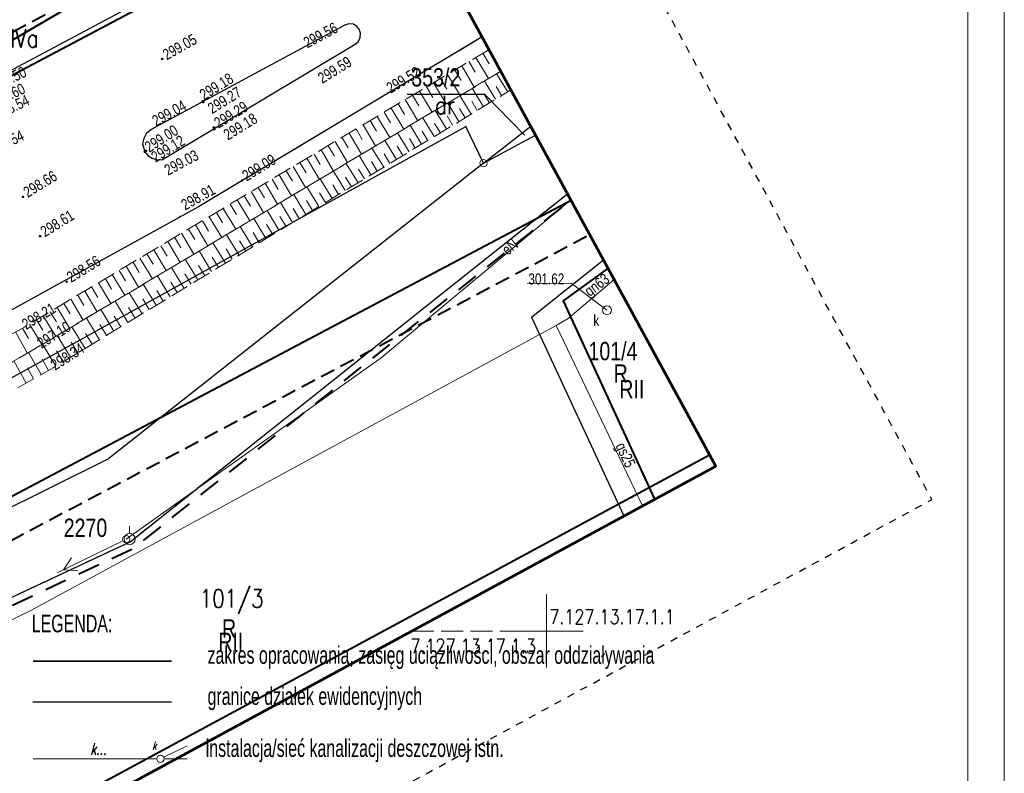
# Model space of a CAD drawing. Header units: metres. Extents: x 7437397 to 7437781, y 5556608 to 5556944.
# Tile 56 of 58: x 7437714 to 7437781, y 5556740 to 5556792. Entities that reach past the tile are written whole.
import ezdxf
from ezdxf.enums import TextEntityAlignment as Align

# ---------------------------------------------------------------- set-up
doc = ezdxf.new("R2010")
doc.units = ezdxf.units.M
doc.header["$MEASUREMENT"] = 0
for name, pattern in [('314-500', [2.5, 2, -0.5]), ('BUBZ01-500', [1.75, 1.25, -0.5]), ('EGBO02-500', [2.5, 1.5, -1]), ('EGBU01-500', [1, 0.5, -0.5]), ('KTCR02-500', [1.5, 1, -0.5]), ('KTJZ01-500', [2, 1.5, -0.5]), ('PTRW01_01-500', [1, 0.5, -0.5])]:
    doc.linetypes.add(name, pattern=pattern)
doc.layers.get('0').update_dxf_attribs({"color": 250, "lineweight": 5})
for name, color, linetype, lineweight in [('131-Punkt osnowy pomiarowej', 7, 'Continuous', 5), ('131-Punkt osnowy pomiarowej-Atr103', 7, 'Continuous', 5), ('202-Punkt graniczny stabilizowany trwale', 7, 'Continuous', 5), ('203-Punkt załamania granicy działki nie stabilizowany', 7, 'Continuous', 5), ('506-Właz okrągły-SK', 7, 'Continuous', 5), ('510-Podpora jednosłupowa symb.-STPOW', 7, 'Continuous', 5), ('_PROJ_WYMIARY', 7, 'Continuous', 9), ('_PROJ_ZAGOSPODAROWANIE', 7, 'Continuous', 13), ('_TABELKA', 7, 'Continuous', 15), ('AA sieci', 28, 'Continuous', 35), ('BUBZ01', 250, 'Continuous', 5), ('BUIB02_01', 250, 'Continuous', 5), ('BUIB05_01', 250, 'Continuous', 5), ('EGBD03', 250, 'Continuous', 5), ('EGBK02', 250, 'Continuous', 5), ('EGBO02', 250, 'Continuous', 5), ('EGBP04_02', 250, 'Continuous', 5), ('EGBP04_03', 250, 'Continuous', 5), ('EGBU01', 250, 'Continuous', 5), ('KTJZ01', 250, 'Continuous', 5), ('KTKR01', 250, 'Continuous', 5), ('KTOK05_01', 250, 'Continuous', 5), ('MPZP', 250, 'Continuous', 5), ('punkt wysokościowy sztuczny', 7, 'Continuous', 5), ('RTPW01', 250, 'Continuous', 5), ('RTPW02', 250, 'Continuous', 5), ('rzedne dla projektanta', 250, 'Continuous', 5), ('SUPE', 250, 'Continuous', 5), ('SUPE04', 250, 'Continuous', 5), ('SUPG_01', 250, 'Continuous', 5), ('SUSM04_01_E', 250, 'Continuous', 5), ('SUUS22_01_K', 250, 'Continuous', 5), ('Warstwa 1', 250, 'Continuous', 5), ('Warstwa 2', 250, 'Continuous', 5), ('Warstwa 3', 250, 'Continuous', 5)]:
    doc.layers.add(name, color=color, linetype=linetype, lineweight=lineweight)
doc.layers.add('PB', color=9, linetype='Continuous')
doc.styles.add('DROGI', font='arial.ttf', dxfattribs={"width": 0.55, "height": 1.25})
doc.styles.add('romans_1', font='romans.shx', dxfattribs={"width": 0.7, "oblique": 14, "height": 0.7})
doc.styles.add('romans_2', font='romans.shx', dxfattribs={"width": 0.7, "oblique": 14, "height": 0.85})
doc.styles.get("Standard").update_dxf_attribs({"font": 'txt.shx', "width": 0.75})
doc.linetypes.add('KTOK05_01-500', pattern='A,3.75,[13,dgnlstyle-rozp_2015.shx,S=0.002778,R=0,X=0,Y=0],3.75', length=7.5)

# ---------------------------------------------------------------- blocks, each defined once
blk = doc.blocks.new('131')
at = {"color": 0, "linetype": 'Continuous', "lineweight": 13, "ltscale": 10}
blk.add_line((0, 3.75), (0, 8.75), dxfattribs=at)
blk.add_circle((0, 0), 3.75, dxfattribs=at)
blk = doc.blocks.new('202')
at = {"layer": '202-Punkt graniczny stabilizowany trwale', "color": 96, "linetype": 'Continuous', "lineweight": 13}
blk.add_circle((0, 0), 2.5, dxfattribs=at)
blk = doc.blocks.new('203')
at = {"layer": '203-Punkt załamania granicy działki nie stabilizowany', "linetype": 'Continuous', "lineweight": 13}
h = blk.add_hatch(color=96, dxfattribs=at)
edge = h.paths.add_edge_path()
edge.add_arc((0, 0), 0.45, 0, 360)
blk = doc.blocks.new('PW02')
at = {"layer": 'punkt wysokościowy sztuczny', "linetype": 'Continuous', "lineweight": 13}
h = blk.add_hatch(color=0, dxfattribs=at)
edge = h.paths.add_edge_path()
edge.add_arc((0, 0), 0.45, 0, 360)
blk = doc.blocks.new('506')
at = {"layer": '506-Właz okrągły-SK', "color": 0, "linetype": 'Continuous', "lineweight": 13}
blk.add_circle((0, 0), 3, dxfattribs=at)
blk = doc.blocks.new('510')
at = {"layer": '510-Podpora jednosłupowa symb.-STPOW', "color": 0, "linetype": 'Continuous', "lineweight": 13}
blk.add_circle((0, 0), 2.5, dxfattribs=at)
blk = doc.blocks.new('SUPE04')
at = {"layer": 'SUPE04', "color": 1, "linetype": 'Continuous', "lineweight": 13}
blk.add_line((5.25, 0), (0.25, 0), dxfattribs=at)
at = {"layer": 'SUPE04', "color": 1, "linetype": 'Continuous', "lineweight": 13, "flags": 128}
blk.add_lwpolyline([(3.9, 0.5), (4.766, 0), (3.9, -0.5)], dxfattribs=at)

msp = doc.modelspace()

# ---------------------------------------------------------------- linework, layer by layer
at = {"layer": '_PROJ_ZAGOSPODAROWANIE', "color": 132, "linetype": '314-500', "true_color": 0x00c1d5, "const_width": 0.1}
msp.add_lwpolyline([(7437724.383, 5556747.94), (7437714.909, 5556747.94)], dxfattribs=at)
at = {"layer": '_TABELKA', "color": 7}
for points in [[(7437781.258, 5556832.776), (7437417.541, 5556832.776), (7437417.541, 5556622.776), (7437781.258, 5556622.776)], [(7437778.758, 5556830.276), (7437420.041, 5556830.276), (7437420.041, 5556625.276), (7437778.758, 5556625.276)]]:
    msp.add_lwpolyline(points, close=True, dxfattribs=at)
at = {"layer": 'AA sieci', "color": 17, "lineweight": 9}
for p, q in [((7437725.448, 5556742.171, 0.262), (7437723.842, 5556741.386, 0.032)), ((7437725.448, 5556742.171, 0.262), (7437723.842, 5556741.386, 0.032)), ((7437714.928, 5556741.276), (7437723.371, 5556741.276)), ((7437714.928, 5556741.276), (7437723.371, 5556741.276)), ((7437723.867, 5556741.276), (7437725.448, 5556741.276)), ((7437723.867, 5556741.276), (7437725.448, 5556741.276))]:
    msp.add_line(p, q, dxfattribs=at)
msp.add_circle((7437723.619, 5556741.276), 0.248, dxfattribs=at)
msp.add_circle((7437723.619, 5556741.276), 0.248, dxfattribs=at)
at = {"layer": 'BUBZ01', "color": 7, "linetype": 'BUBZ01-500', "lineweight": 13, "flags": 128}
for points in [[(7437746.872, 5556788.228), (7437746.063, 5556789.713), (7437714.33, 5556770.76), (7437685.28, 5556754.57), (7437683.59, 5556751.04), (7437715.37, 5556769.47), (7437746.872, 5556788.228)], [(7437747.563, 5556786.957), (7437746.872, 5556788.228), (7437715.37, 5556769.47), (7437683.59, 5556751.04), (7437684.27, 5556749.84), (7437716.3, 5556767.98), (7437747.563, 5556786.957)]]:
    msp.add_lwpolyline(points, close=True, dxfattribs=at)
at = {"layer": 'BUBZ01', "color": 7, "linetype": 'Continuous', "lineweight": 13, "flags": 128}
for points in [[(7437745.65, 5556789.47), (7437746.08, 5556788.74)], [(7437744.2, 5556788.6), (7437745.06, 5556787.15)], [(7437744.68, 5556788.89), (7437745.11, 5556788.16)], [(7437745.16, 5556789.18), (7437746.03, 5556787.73)], [(7437743.23, 5556788.02), (7437744.1, 5556786.58)], [(7437743.72, 5556788.31), (7437744.15, 5556787.59)], [(7437747.34, 5556786.82), (7437746.58, 5556788.06)], [(7437742.27, 5556787.45), (7437743.13, 5556786)], [(7437742.75, 5556787.74), (7437743.18, 5556787.01)], [(7437746.51, 5556786.32), (7437745.76, 5556787.56)], [(7437740.83, 5556786.59), (7437741.26, 5556785.86)], [(7437741.31, 5556786.87), (7437742.17, 5556785.43)], [(7437741.79, 5556787.16), (7437742.22, 5556786.44)], [(7437744.85, 5556785.31), (7437744.08, 5556786.57)], [(7437745.68, 5556785.81), (7437744.92, 5556787.07)], [(7437746.1, 5556786.07), (7437745.72, 5556786.69)], [(7437746.92, 5556786.57), (7437746.55, 5556787.19)], [(7437739.86, 5556786.01), (7437740.29, 5556785.29)], [(7437740.34, 5556786.3), (7437741.21, 5556784.85)], [(7437744.01, 5556784.8), (7437743.24, 5556786.06)], [(7437745.26, 5556785.56), (7437744.88, 5556786.19)], [(7437738.9, 5556785.44), (7437739.33, 5556784.72)], [(7437739.38, 5556785.72), (7437740.24, 5556784.28)], [(7437743.16, 5556784.29), (7437742.39, 5556785.56)], [(7437743.58, 5556784.54), (7437743.2, 5556785.18)], [(7437744.43, 5556785.05), (7437744.04, 5556785.68)], [(7437737.46, 5556784.58), (7437738.32, 5556783.14)], [(7437737.94, 5556784.86), (7437738.37, 5556784.14)], [(7437738.42, 5556785.15), (7437739.28, 5556783.71)], [(7437741.46, 5556783.25), (7437740.68, 5556784.54)], [(7437742.31, 5556783.77), (7437741.54, 5556785.05)], [(7437742.74, 5556784.03), (7437742.35, 5556784.67)], [(7437736.5, 5556784), (7437737.36, 5556782.57)], [(7437736.98, 5556784.29), (7437737.41, 5556783.57)], [(7437740.6, 5556782.73), (7437739.81, 5556784.03)], [(7437741.89, 5556783.51), (7437741.5, 5556784.15)], [(7437735.55, 5556783.43), (7437736.4, 5556781.99)], [(7437736.02, 5556783.72), (7437736.45, 5556783)], [(7437739.74, 5556782.21), (7437738.95, 5556783.51)], [(7437741.03, 5556782.99), (7437740.64, 5556783.64)], [(7437734.11, 5556782.57), (7437734.54, 5556781.86)], [(7437734.59, 5556782.86), (7437735.45, 5556781.42)], [(7437735.07, 5556783.15), (7437735.5, 5556782.43)], [(7437738.87, 5556781.68), (7437738.07, 5556782.99)], [(7437739.3, 5556781.94), (7437738.91, 5556782.6)], [(7437740.17, 5556782.47), (7437739.78, 5556783.12)], [(7437733.15, 5556782), (7437733.58, 5556781.29)], [(7437733.63, 5556782.29), (7437734.49, 5556780.85)], [(7437737.12, 5556780.62), (7437736.31, 5556781.94)], [(7437738, 5556781.15), (7437737.2, 5556782.47)], [(7437738.43, 5556781.42), (7437738.03, 5556782.07)], [(7437731.72, 5556781.15), (7437732.58, 5556779.72)], [(7437732.2, 5556781.43), (7437732.63, 5556780.72)], [(7437732.68, 5556781.72), (7437733.53, 5556780.29)], [(7437736.23, 5556780.08), (7437735.43, 5556781.41)], [(7437737.56, 5556780.88), (7437737.16, 5556781.54)], [(7437730.77, 5556780.58), (7437731.62, 5556779.15)], [(7437731.25, 5556780.86), (7437731.67, 5556780.15)], [(7437735.35, 5556779.54), (7437734.53, 5556780.88)], [(7437735.79, 5556779.81), (7437735.39, 5556780.48)], [(7437736.68, 5556780.35), (7437736.27, 5556781.01)], [(7437729.82, 5556780.01), (7437730.67, 5556778.58)], [(7437730.29, 5556780.29), (7437730.72, 5556779.58)], [(7437733.55, 5556778.45), (7437732.73, 5556779.81)], [(7437734.45, 5556779), (7437733.63, 5556780.35)], [(7437734.9, 5556779.27), (7437734.49, 5556779.94)], [(7437728.39, 5556779.16), (7437728.81, 5556778.44)], [(7437728.86, 5556779.44), (7437729.72, 5556778.01)], [(7437729.34, 5556779.72), (7437729.77, 5556779.01)], [(7437732.65, 5556777.91), (7437731.82, 5556779.27)], [(7437734, 5556778.73), (7437733.59, 5556779.4)], [(7437727.44, 5556778.59), (7437727.86, 5556777.88)], [(7437727.91, 5556778.87), (7437728.76, 5556777.45)], [(7437731.74, 5556777.35), (7437730.91, 5556778.72)], [(7437733.1, 5556778.18), (7437732.69, 5556778.86)], [(7437726.49, 5556778.02), (7437726.91, 5556777.31)], [(7437726.96, 5556778.3), (7437727.81, 5556776.88)], [(7437730.83, 5556776.8), (7437729.99, 5556778.18)], [(7437732.2, 5556777.63), (7437731.78, 5556778.31)], [(7437725.06, 5556777.17), (7437725.91, 5556775.75)], [(7437725.54, 5556777.45), (7437725.96, 5556776.74)], [(7437726.01, 5556777.74), (7437726.86, 5556776.31)], [(7437729.91, 5556776.24), (7437729.07, 5556777.63)], [(7437730.37, 5556776.52), (7437729.95, 5556777.21)], [(7437731.29, 5556777.08), (7437730.87, 5556777.76)], [(7437724.12, 5556776.61), (7437724.97, 5556775.18)], [(7437724.59, 5556776.89), (7437725.01, 5556776.18)], [(7437728.06, 5556775.12), (7437727.21, 5556776.52)], [(7437728.99, 5556775.68), (7437728.14, 5556777.07)], [(7437729.45, 5556775.96), (7437729.03, 5556776.66)], [(7437723.17, 5556776.04), (7437724.02, 5556774.62)], [(7437723.64, 5556776.32), (7437724.07, 5556775.61)], [(7437727.12, 5556774.55), (7437726.27, 5556775.96)], [(7437728.52, 5556775.4), (7437728.1, 5556776.1)], [(7437721.75, 5556775.19), (7437722.17, 5556774.48)], [(7437722.22, 5556775.47), (7437723.07, 5556774.06)], [(7437722.7, 5556775.76), (7437723.12, 5556775.05)], [(7437726.18, 5556773.98), (7437725.32, 5556775.4)], [(7437727.59, 5556774.83), (7437727.16, 5556775.54)], [(7437720.81, 5556774.63), (7437721.23, 5556773.92)], [(7437721.28, 5556774.91), (7437722.12, 5556773.49)], [(7437725.24, 5556773.4), (7437724.37, 5556774.83)], [(7437726.65, 5556774.26), (7437726.22, 5556774.97)], [(7437719.39, 5556773.78), (7437720.24, 5556772.37)], [(7437719.86, 5556774.06), (7437720.28, 5556773.36)], [(7437720.33, 5556774.35), (7437721.18, 5556772.93)], [(7437724.29, 5556772.83), (7437723.42, 5556774.26)], [(7437724.76, 5556773.12), (7437724.33, 5556773.83)], [(7437725.71, 5556773.69), (7437725.28, 5556774.4)], [(7437718.45, 5556773.22), (7437719.29, 5556771.81)], [(7437718.92, 5556773.5), (7437719.34, 5556772.79)], [(7437722.37, 5556771.66), (7437721.49, 5556773.11)], [(7437723.33, 5556772.25), (7437722.45, 5556773.69)], [(7437723.81, 5556772.54), (7437723.37, 5556773.26)], [(7437717.51, 5556772.66), (7437718.35, 5556771.24)], [(7437717.98, 5556772.94), (7437718.4, 5556772.23)], [(7437721.4, 5556771.08), (7437720.52, 5556772.53)], [(7437722.85, 5556771.96), (7437722.41, 5556772.68)], [(7437716.09, 5556771.81), (7437716.52, 5556771.11)], [(7437716.56, 5556772.09), (7437717.41, 5556770.68)], [(7437717.03, 5556772.38), (7437717.46, 5556771.67)], [(7437720.43, 5556770.49), (7437719.54, 5556771.95)], [(7437721.89, 5556771.37), (7437721.44, 5556772.1)], [(7437715.15, 5556771.25), (7437715.58, 5556770.55)], [(7437715.62, 5556771.53), (7437716.47, 5556770.12)], [(7437719.45, 5556769.89), (7437718.56, 5556771.37)], [(7437720.92, 5556770.78), (7437720.47, 5556771.51)], [(7437713.73, 5556770.43), (7437714.53, 5556768.99)], [(7437714.21, 5556770.69), (7437714.61, 5556769.98)], [(7437714.68, 5556770.97), (7437715.53, 5556769.56)], [(7437718.47, 5556769.3), (7437717.57, 5556770.78)], [(7437719.94, 5556770.19), (7437719.49, 5556770.93)], [(7437717.48, 5556768.7), (7437716.57, 5556770.19)], [(7437717.97, 5556769), (7437717.52, 5556769.74)], [(7437718.96, 5556769.59), (7437718.51, 5556770.33)], [(7437716.48, 5556768.09), (7437715.57, 5556769.59)], [(7437716.98, 5556768.39), (7437716.53, 5556769.14)], [(7437714.46, 5556766.94), (7437713.6, 5556768.45)], [(7437715.47, 5556767.51), (7437714.61, 5556769.03)], [(7437715.98, 5556767.8), (7437715.55, 5556768.56)], [(7437714.96, 5556767.22), (7437714.54, 5556767.98)]]:
    msp.add_lwpolyline(points, dxfattribs=at)
at = {"layer": 'BUIB02_01', "color": 212, "linetype": 'Continuous', "lineweight": 40}
msp.add_line((7437677.78, 5556740.325), (7437751.665, 5556779.421), dxfattribs=at)
at = {"layer": 'BUIB02_01', "color": 212, "linetype": 'Continuous', "lineweight": 40, "flags": 128}
msp.add_lwpolyline([(7437631.582, 5556743.722), (7437658.25, 5556758.524), (7437681.414, 5556770.995), (7437736.328, 5556800.083), (7437739.446, 5556801.87)], dxfattribs=at)
at = {"layer": 'BUIB05_01', "color": 7, "linetype": 'Continuous', "lineweight": 40, "flags": 128}
msp.add_lwpolyline([(7437722.03, 5556795.36), (7437710.3, 5556788.5)], dxfattribs=at)
at = {"layer": 'EGBD03', "color": 114, "linetype": 'Continuous', "lineweight": 30, "true_color": 0x00b140, "flags": 128}
for points in [[(7437685.08, 5556773.21), (7437736.16, 5556800.44)], [(7437740.481, 5556786.672), (7437745.757, 5556786.672), (7437748.476, 5556783.876)], [(7437693.3, 5556756.17), (7437744.49, 5556784.47)], [(7437745.69, 5556781.96), (7437744.49, 5556784.47)], [(7437745.69, 5556781.96), (7437748.912, 5556784.479)], [(7437745.69, 5556781.96), (7437749.241, 5556783.875)], [(7437745.69, 5556781.96), (7437720.1, 5556761.78)], [(7437743.03, 5556773.18), (7437751.421, 5556779.869)], [(7437748.97, 5556771.43), (7437753.885, 5556775.343)], [(7437721.55, 5556756.1), (7437743.03, 5556773.18)], [(7437748.97, 5556771.43), (7437755.273, 5556757.861)], [(7437696.39, 5556750.01), (7437720.1, 5556761.78)], [(7437700.03, 5556746.04), (7437721.55, 5556756.1)], [(7437724.383, 5556745.135), (7437714.909, 5556745.135)]]:
    msp.add_lwpolyline(points, dxfattribs=at)
at = {"layer": 'EGBO02', "color": 96, "linetype": 'EGBO02-500', "lineweight": 40, "flags": 128}
msp.add_lwpolyline([(7437509.408, 5556641.775), (7437527.366, 5556653.573), (7437535.53, 5556659.046), (7437540.808, 5556662.655), (7437546.047, 5556666.094), (7437546.417, 5556666.344), (7437547.687, 5556667.174), (7437556.491, 5556673.156), (7437559.221, 5556675.006), (7437566.622, 5556680.047), (7437572.551, 5556684.096), (7437578.927, 5556688.403), (7437581.512, 5556689.607), (7437586.468, 5556691.935), (7437596.734, 5556696.524), (7437608.998, 5556702.025), (7437613.531, 5556704.147), (7437646.901, 5556719.682), (7437664.231, 5556728.731), (7437679.981, 5556736.007), (7437721.816, 5556755.672), (7437743.341, 5556772.789), (7437751.664, 5556779.423)], dxfattribs=at)
at = {"layer": 'EGBU01', "color": 96, "linetype": 'EGBU01-500', "lineweight": 13, "flags": 128}
for points in [[(7437743.03, 5556773.18), (7437751.421, 5556779.869)], [(7437751.421, 5556779.869), (7437743.03, 5556773.18)], [(7437721.55, 5556756.1), (7437743.03, 5556773.18)], [(7437743.03, 5556773.18), (7437721.55, 5556756.1)], [(7437700.03, 5556746.04), (7437721.55, 5556756.1)], [(7437721.55, 5556756.1), (7437700.03, 5556746.04)]]:
    msp.add_lwpolyline(points, dxfattribs=at)
at = {"layer": 'KTJZ01', "color": 7, "linetype": 'KTJZ01-500', "lineweight": 13, "flags": 128}
msp.add_lwpolyline([(7437487.24, 5556665.88), (7437500.01, 5556668.65), (7437509.93, 5556671.34), (7437514.81, 5556672.66), (7437528.54, 5556677.57), (7437546.18, 5556685.08), (7437562.31, 5556693.39), (7437575.78, 5556700.17), (7437584.6, 5556705.2), (7437599.33, 5556712.79), (7437607.41, 5556717.03), (7437624.22, 5556725.75), (7437636.91, 5556731.79), (7437639.91, 5556733.3), (7437648.13, 5556737.1), (7437664.08, 5556744.94), (7437674.41, 5556750.47), (7437695.47, 5556762.01), (7437726.23, 5556778.98), (7437745.592, 5556790.579), (7437740.524, 5556799.89), (7437726.071, 5556794.065), (7437721.424, 5556793.261), (7437718.653, 5556793.684), (7437716.454, 5556794.853), (7437714.78, 5556796.65), (7437713.44, 5556798.18), (7437704.05, 5556814.76), (7437696.46, 5556806.77), (7437698.53, 5556806.84), (7437700.74, 5556806.26), (7437702.79, 5556804.94), (7437704.06, 5556803.16), (7437709.44, 5556793.77), (7437711.44, 5556790.12), (7437712.13, 5556787.63), (7437712.21, 5556785.35), (7437711.59, 5556783.66), (7437709.87, 5556781.76), (7437701.28, 5556777.09), (7437699.42, 5556776.48), (7437697.78, 5556776.19), (7437695.76, 5556776.41), (7437693.65, 5556777.51), (7437692.09, 5556778.89), (7437690.49, 5556781.22), (7437685.25, 5556778.28), (7437686.1, 5556775.03), (7437686.085, 5556773.72), (7437685.81, 5556772.51), (7437685.3, 5556771.32), (7437684.475, 5556769.98), (7437683.43, 5556768.68), (7437682.12, 5556767.23), (7437680.52, 5556765.9), (7437679.609, 5556765.424), (7437667.4, 5556758.73), (7437656.58, 5556752.94), (7437646.03, 5556747.24), (7437635.04, 5556741.31), (7437625.46, 5556735.97), (7437617.31, 5556731.03), (7437610.73, 5556727.32), (7437599.83, 5556721.28), (7437592.56, 5556717.41), (7437581.48, 5556711.39), (7437572.19, 5556706.38), (7437570.63, 5556705.57), (7437559.43, 5556699.57), (7437555.27, 5556697.37), (7437547.58, 5556693.6), (7437542.1, 5556690.99), (7437536.78, 5556688.64), (7437527.13, 5556684.56), (7437524.75, 5556685.69), (7437522.99, 5556687.15), (7437521.44, 5556689.45), (7437520.46, 5556691.39), (7437515.43, 5556689.51), (7437516.09, 5556686.202), (7437515.98, 5556684.5), (7437514.73, 5556681.38), (7437513.55, 5556680.28), (7437512.1, 5556679.32), (7437507.87, 5556678.13), (7437498.81, 5556675.82), (7437492.9, 5556674.29)], dxfattribs=at)
at = {"layer": 'KTKR01', "color": 7, "linetype": 'Continuous', "lineweight": 30, "flags": 128}
msp.add_lwpolyline([(7437722.64, 5556783.96), (7437722.49, 5556783.64), (7437722.4, 5556783.28), (7437722.56, 5556782.73), (7437722.79, 5556782.46), (7437723.05, 5556782.29), (7437723.42, 5556782.18), (7437723.77, 5556782.21), (7437736.92, 5556790.09), (7437737.12, 5556790.25), (7437737.27, 5556790.54), (7437737.28, 5556790.84), (7437737.2, 5556791.11), (7437737.03, 5556791.3), (7437736.81, 5556791.44), (7437736.49, 5556791.47), (7437736.16, 5556791.36), (7437722.98, 5556784.26), (7437722.64, 5556783.96)], close=True, dxfattribs=at)
msp.add_lwpolyline([(7437745.592, 5556790.579), (7437726.23, 5556778.98), (7437695.47, 5556762.01), (7437674.41, 5556750.47), (7437664.08, 5556744.94), (7437648.13, 5556737.1), (7437639.91, 5556733.3), (7437636.91, 5556731.79), (7437624.22, 5556725.75)], dxfattribs=at)
at = {"layer": 'KTOK05_01', "color": 7, "linetype": 'KTOK05_01-500', "lineweight": 40, "flags": 128}
msp.add_lwpolyline([(7437754.19, 5556774.782), (7437754.19, 5556774.782), (7437751.12, 5556772.56), (7437757.372, 5556758.999)], dxfattribs=at)
at = {"layer": 'MPZP', "color": 212, "linetype": 'KTCR02-500', "lineweight": 40, "flags": 128}
for points in [[(7437738.295, 5556803.984), (7437715.191, 5556791.784), (7437661.349, 5556763.226), (7437574.511, 5556717.006), (7437530.05, 5556696.506), (7437525.798, 5556698.029), (7437514.19, 5556719.761)], [(7437480.406, 5556653.046), (7437497.678, 5556655.366), (7437530.257, 5556663.123), (7437555.691, 5556673.002), (7437601.685, 5556696.111), (7437651.01, 5556723.248), (7437712.92, 5556755.928), (7437752.943, 5556777.073)]]:
    msp.add_lwpolyline(points, dxfattribs=at)
at = {"layer": 'MPZP', "color": 212, "linetype": 'KTOK05_01-500', "lineweight": 40, "flags": 128}
msp.add_lwpolyline([(7437495.183, 5556636.991), (7437534.91, 5556646.91), (7437607.002, 5556679.825), (7437691.32, 5556724.349), (7437761.13, 5556762.033)], dxfattribs=at)
at = {"layer": 'rzedne dla projektanta', "color": 7, "linetype": 'Continuous', "lineweight": 40}
for centre in [(7437723.74, 5556789.07), (7437726.52, 5556786.18), (7437726.55, 5556786.12), (7437727.27, 5556784.39), (7437727.29, 5556784.26), (7437722.54, 5556782.74), (7437722.62, 5556782.8), (7437729.19, 5556780.78), (7437714.24, 5556779.66), (7437715.41, 5556776.97), (7437717.21, 5556773.86)]:
    msp.add_circle(centre, 0.0225, dxfattribs=at)
at = {"layer": 'SUPE', "color": 1, "linetype": 'Continuous', "lineweight": 13, "flags": 128}
msp.add_lwpolyline([(7437721.28, 5556756.27), (7437738.7, 5556768.66), (7437751.649, 5556779.45)], dxfattribs=at)
at = {"layer": 'SUPG_01', "color": 52, "linetype": 'Continuous', "lineweight": 13, "flags": 128}
for points in [[(7437754.608, 5556774.015), (7437751.48, 5556771.35)], [(7437619.69, 5556696.07), (7437615.88, 5556703.29), (7437662.91, 5556726.18), (7437714.76, 5556751.4), (7437750.66, 5556770.86), (7437751.48, 5556771.35)], [(7437750.66, 5556770.86), (7437756.549, 5556758.552)]]:
    msp.add_lwpolyline(points, dxfattribs=at)
at = {"layer": 'SUUS22_01_K', "color": 7, "linetype": 'Continuous', "lineweight": 13, "flags": 128}
msp.add_lwpolyline([(7437754.12, 5556771.91), (7437751.665, 5556773.754), (7437748.664, 5556773.745)], dxfattribs=at)
at = {"layer": 'Warstwa 1', "color": 7, "linetype": 'KTJZ01-500', "lineweight": 13}
msp.add_line((7437740.793, 5556750), (7437750, 5556750), dxfattribs=at)
at = {"layer": 'Warstwa 1', "color": 207, "linetype": 'Continuous', "lineweight": 53, "true_color": 0x6e1e6e, "flags": 128}
msp.add_lwpolyline([(7437466.384, 5556694.725), (7437479.253, 5556654.299), (7437507.556, 5556623.548), (7437507.556, 5556623.548), (7437761.553, 5556761.255), (7437724.258, 5556829.774), (7437466.384, 5556694.725)], close=True, dxfattribs=at)
at = {"layer": 'Warstwa 2', "color": 5, "linetype": 'PTRW01_01-500', "lineweight": 30, "flags": 128}
msp.add_lwpolyline([(7437497.381, 5556607.746), (7437776.307, 5556758.981), (7437676.21, 5556943.59), (7437397.285, 5556792.356), (7437497.381, 5556607.746)], close=True, dxfattribs=at)
at = {"layer": 'Warstwa 3', "color": 7, "linetype": 'Continuous', "lineweight": 0}
for p, q in [((7437750, 5556752.5), (7437750, 5556750)), ((7437747.5, 5556750), (7437752.5, 5556750)), ((7437747.5, 5556750), (7437752.5, 5556750)), ((7437750, 5556750), (7437750, 5556747.5))]:
    msp.add_line(p, q, dxfattribs=at)

# ---------------------------------------------------------------- block references
at = {"layer": '131-Punkt osnowy pomiarowej', "color": 7, "linetype": 'Continuous', "lineweight": 13, "xscale": 0.1, "yscale": 0.1, "zscale": 0.1}
msp.add_blockref('131', (7437721.516, 5556756.287), dxfattribs=at)
at = {"layer": 'EGBP04_02', "color": 96, "linetype": 'Continuous', "lineweight": 13, "xscale": 0.1, "yscale": 0.1, "zscale": 0.1}
msp.add_blockref('202', (7437745.69, 5556781.96), dxfattribs=at)
at = {"layer": 'EGBP04_03', "color": 96, "linetype": 'Continuous', "lineweight": 13, "xscale": 0.1, "yscale": 0.1, "zscale": 0.1}
for p in [(7437744.49, 5556784.47), (7437743.03, 5556773.18), (7437748.97, 5556771.43), (7437720.1, 5556761.78), (7437721.55, 5556756.1)]:
    msp.add_blockref('203', p, dxfattribs=at)
at = {"layer": 'RTPW02', "color": 7, "linetype": 'Continuous', "lineweight": 13, "xscale": 0.1, "yscale": 0.1, "zscale": 0.1}
for p in [(7437736.24, 5556791.41), (7437736.92, 5556790.09), (7437739.11, 5556786.73), (7437722.98, 5556784.26), (7437723.77, 5556782.21), (7437724.94, 5556778.33), (7437714.33, 5556770.76), (7437715.37, 5556769.47), (7437716.3, 5556767.98)]:
    msp.add_blockref('PW02', p, dxfattribs=at)
at = {"layer": 'SUPE04', "color": 1, "linetype": 'Continuous', "lineweight": 13, "rotation": 205.9869999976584}
msp.add_blockref('SUPE04', (7437721.28, 5556756.27), dxfattribs=at)
at = {"layer": 'SUSM04_01_E', "color": 7, "linetype": 'Continuous', "lineweight": 13, "xscale": 0.1, "yscale": 0.1, "zscale": 0.1}
msp.add_blockref('510', (7437721.28, 5556756.27), dxfattribs=at)
at = {"layer": 'SUUS22_01_K', "color": 7, "linetype": 'Continuous', "lineweight": 13, "xscale": 0.1, "yscale": 0.1, "zscale": 0.1}
msp.add_blockref('506', (7437754.12, 5556771.91), dxfattribs=at)

# ---------------------------------------------------------------- texts
at = {"layer": '131-Punkt osnowy pomiarowej-Atr103', "color": 7, "lineweight": 30, "insert": (7437717.015, 5556756.41), "char_height": 1.25, "attachment_point": 7, "line_spacing_factor": 0.6}
msp.add_mtext('\\FWORKING_1250;\\H1x;\\W0.8;2270', dxfattribs=at)
at = {"layer": '_PROJ_WYMIARY', "style": 'DROGI', "width": 0.65}
for s, p in [('LEGENDA:', (7437714.83, 5556749.914)), ('zakres opracowania, zasięg uciążliwości, obszar oddziaływania', (7437726.838, 5556747.762)), ('granice działek ewidencyjnych', (7437726.838, 5556744.957)), ('instalacja/sieć kanalizacji deszczowej istn.', (7437726.715, 5556741.402))]:
    msp.add_text(s, height=1.2, dxfattribs=at).set_placement(p)
at = {"layer": 'EGBD03', "color": 114, "linetype": 'Continuous', "lineweight": 30, "true_color": 0x00b140, "width": 0.8}
msp.add_text('101/3', height=1.25, dxfattribs=at).set_placement((7437726.297, 5556751.597))
at = {"layer": 'EGBD03', "color": 114, "linetype": 'Continuous', "lineweight": 30, "true_color": 0x00b140, "char_height": 1.25, "line_spacing_factor": 0.6}
for s, insert, attachment_point in [('\\FWORKING_1250;\\H1x;\\W0.8;353/2', (7437740.754, 5556788.443), 1), ('\\FWORKING_1250;\\H1x;\\W0.8;101/4', (7437752.857, 5556768.475), 7)]:
    msp.add_mtext(s, dxfattribs=dict(at, insert=insert, attachment_point=attachment_point))
at = {"layer": 'EGBK02', "color": 96, "linetype": 'Continuous', "lineweight": 30, "width": 0.8}
msp.add_text('RIVa', height=1.25, dxfattribs=at).set_placement((7437712.465, 5556791.108), align=Align.TOP_LEFT)
at = {"layer": 'EGBK02', "color": 96, "linetype": 'Continuous', "lineweight": 30, "char_height": 1.25, "attachment_point": 1, "line_spacing_factor": 0.6}
for insert in [(7437754.962, 5556767.151), (7437727.572, 5556749.888)]:
    msp.add_mtext('\\FWORKING_1250;\\H1x;\\W0.8;RII', dxfattribs=dict(at, insert=insert))
at = {"layer": 'EGBU01', "color": 96, "linetype": 'Continuous', "lineweight": 30, "width": 0.8}
msp.add_text('dr', height=1.25, dxfattribs=at).set_placement((7437742.373, 5556785.299))
at = {"layer": 'EGBU01', "color": 96, "linetype": 'Continuous', "lineweight": 30, "char_height": 1.25, "attachment_point": 7, "line_spacing_factor": 0.6}
for insert in [(7437754.573, 5556766.972), (7437727.827, 5556749.555)]:
    msp.add_mtext('\\FWORKING_1250;\\H1x;\\W0.8;R', dxfattribs=dict(at, insert=insert))
at = {"layer": 'PB', "color": 13, "linetype": 'Continuous', "lineweight": 9, "style": 'romans_2', "oblique": 14, "width": 0.7}
msp.add_text('k...', height=0.7896, dxfattribs=at).set_placement((7437719.378, 5556741.319), align=Align.BOTTOM_CENTER)
at = {"layer": 'PB', "color": 13, "lineweight": 9, "style": 'romans_1', "oblique": 14, "width": 0.7}
msp.add_text('k', height=0.579, dxfattribs=at).set_placement((7437723.065, 5556741.887, -1.241))
at = {"layer": 'RTPW01', "color": 7, "linetype": 'Continuous', "lineweight": 13, "char_height": 0.75, "attachment_point": 7, "line_spacing_factor": 0.6}
for s, insert, rotation in [('\\FWORKING_1250;\\H1x;\\W0.8;299.56', (7437733.658, 5556789.78), 28.261), ('\\FWORKING_1250;\\H1x;\\W0.8;299.59', (7437734.681, 5556787.357), 31.715), ('\\FWORKING_1250;\\H1x;\\W0.8;299.52', (7437739.348, 5556786.685), 30.765), ('\\FWORKING_1250;\\H1x;\\W0.8;299.04', (7437723.331, 5556784.441), 29.013), ('\\FWORKING_1250;\\H1x;\\W0.8;299.03', (7437724.148, 5556781.08), 28.124), ('\\FWORKING_1250;\\H1x;\\W0.8;298.91', (7437725.312, 5556778.702), 29.178), ('\\FWORKING_1250;\\H1x;\\W0.8;298.21', (7437714.459, 5556770.546), 31.167), ('\\FWORKING_1250;\\H1x;\\W0.8;297.10', (7437715.502, 5556769.258), 31.963), ('\\FWORKING_1250;\\H1x;\\W0.8;298.34', (7437716.433, 5556767.768), 32.219)]:
    msp.add_mtext(s, dxfattribs=dict(at, insert=insert, rotation=rotation))
at = {"layer": 'rzedne dla projektanta', "color": 7, "linetype": 'Continuous', "lineweight": 0, "char_height": 0.75, "attachment_point": 7, "line_spacing_factor": 0.6}
for s, insert, rotation in [('\\FWORKING_1250;\\H1x;\\W0.8; 299.05', (7437723.862, 5556788.852), 29.32128), ('\\FWORKING_1250;\\H1x;\\W0.8; 298.50', (7437712.151, 5556786.727), 26.23441), ('\\FWORKING_1250;\\H1x;\\W0.8; 299.18', (7437726.413, 5556786.106), 31.60924), ('\\FWORKING_1250;\\H1x;\\W0.8; 298.60', (7437712.055, 5556785.608), 25.63322), ('\\FWORKING_1250;\\H1x;\\W0.8; 298.54', (7437712.346, 5556784.813), 25.63322), ('\\FWORKING_1250;\\H1x;\\W0.8; 299.27', (7437726.966, 5556785.168), 31.61379), ('\\FWORKING_1250;\\H1x;\\W0.8; 299.29', (7437727.401, 5556784.177), 31.61379), ('\\FWORKING_1250;\\H1x;\\W0.8; 299.18', (7437728.046, 5556783.367), 31.60924), ('\\FWORKING_1250;\\H1x;\\W0.8; 298.54', (7437711.98, 5556782.405), 25.63322), ('\\FWORKING_1250;\\H1x;\\W0.8; 299.00', (7437722.675, 5556782.53), 32.70549), ('\\FWORKING_1250;\\H1x;\\W0.8; 299.12', (7437723.108, 5556781.858), 31.60924), ('\\FWORKING_1250;\\H1x;\\W0.8; 299.09', (7437729.321, 5556780.567), 31.60924), ('\\FWORKING_1250;\\H1x;\\W0.8; 298.66', (7437714.371, 5556779.447), 31.60924), ('\\FWORKING_1250;\\H1x;\\W0.8; 298.61', (7437715.541, 5556776.757), 31.60924), ('\\FWORKING_1250;\\H1x;\\W0.8; 298.56', (7437717.341, 5556773.647), 31.60924)]:
    msp.add_mtext(s, dxfattribs=dict(at, insert=insert, rotation=rotation))
at = {"layer": 'SUPE', "color": 1, "linetype": 'Continuous', "lineweight": 13, "insert": (7437747.34, 5556775.616), "char_height": 0.75, "attachment_point": 7, "rotation": 39.731, "line_spacing_factor": 0.6}
msp.add_mtext('\\FWORKING_1250;\\H1x;\\W0.8;eN', dxfattribs=at)
at = {"layer": 'SUPG_01', "color": 7, "linetype": 'Continuous', "lineweight": 13, "char_height": 0.75, "attachment_point": 7, "line_spacing_factor": 0.6}
for s, insert, rotation in [('\\FWORKING_1250;\\H1x;\\W0.8;gn63', (7437753.074, 5556772.629), 36.935), ('\\FWORKING_1250;\\H1x;\\W0.8;gs25', (7437754.477, 5556762.553), 295.49)]:
    msp.add_mtext(s, dxfattribs=dict(at, insert=insert, rotation=rotation))
at = {"layer": 'SUUS22_01_K', "color": 36, "linetype": 'Continuous', "lineweight": 13, "insert": (7437748.751, 5556773.661), "char_height": 0.75, "attachment_point": 7, "line_spacing_factor": 0.6}
msp.add_mtext('\\FWORKING_1250;\\H1x;\\W0.8;301.62', dxfattribs=at)
at = {"layer": 'SUUS22_01_K', "color": 7, "linetype": 'Continuous', "lineweight": 13, "insert": (7437753.19, 5556770.83), "char_height": 0.75, "attachment_point": 7, "line_spacing_factor": 0.6}
msp.add_mtext('\\FWORKING_1250;\\H1x;\\W0.8;k', dxfattribs=at)
at = {"layer": 'Warstwa 3', "color": 7, "linetype": 'Continuous', "lineweight": 13, "width": 0.8}
for s, p in [('7.127.13.17.1.1', (7437754.463, 5556750.979)), ('7.127.13.17.1.3', (7437744.977, 5556748.969))]:
    msp.add_text(s, height=1, dxfattribs=at).set_placement(p, align=Align.MIDDLE_CENTER)

doc.saveas('drawing.dxf')
